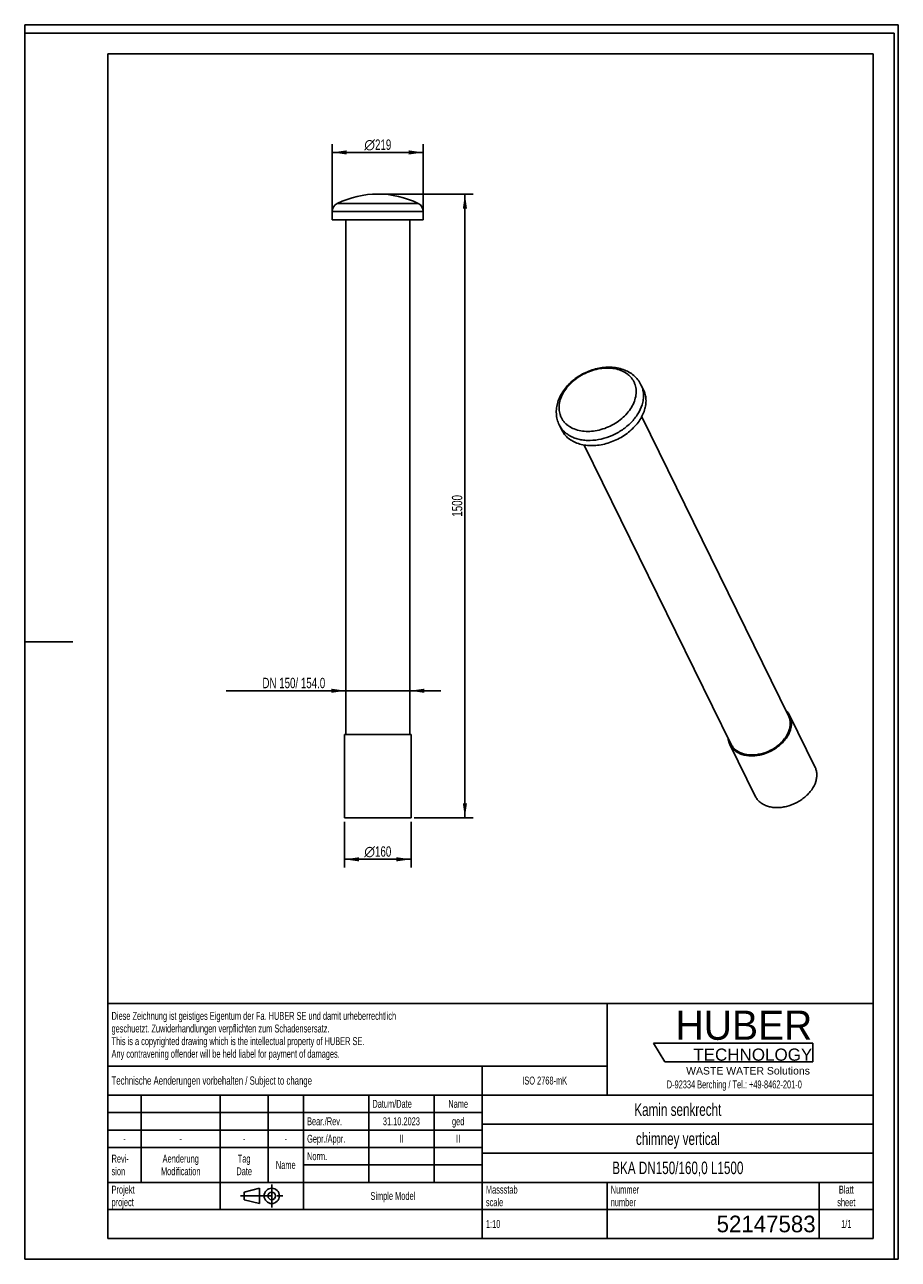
# Model space of a CAD drawing. Header units: millimetres. Extents: x 0 to 2100, y 0 to 2970.
import ezdxf

# ---------------------------------------------------------------- set-up
doc = ezdxf.new("R2010")
doc.units = ezdxf.units.MM
doc.header["$LTSCALE"] = 193.6
doc.linetypes.add('CENTER', pattern=[0.6, 0.375, -0.075, 0.075, -0.075])
doc.layers.get('0').update_dxf_attribs({"linetype": 'CONTINUOUS'})
for name, color, linetype in [('050_DIMENSIONING', 7, 'CONTINUOUS'), ('053_NOTES', 7, 'CONTINUOUS'), ('HUBER_Logo_BL0', 7, 'CONTINUOUS'), ('HUBER_Logo_BL1', 7, 'CONTINUOUS')]:
    doc.layers.add(name, color=color, linetype=linetype)
doc.styles.get("Standard").update_dxf_attribs({"font": 'txt', "width": 0.7})
doc.styles.add('TEXTSTYLE_2', font='txt')
doc.styles.add('TEXTSTYLE_3', font='arial.ttf')
doc.styles.add('TEXTSTYLE_4', font='gdt')
doc.styles.add('TEXTSTYLE_5', font='txt')
doc.dimstyles.new('DIMSTYLE_1', dxfattribs={"dimtxt": 25, "dimasz": 35, "dimexe": 2, "dimexo": 1, "dimtad": 1, "dimtxsty": 'Standard', "dimblk": '_FILLED', "dimblk1": '_FILLED', "dimblk2": '_FILLED', "dimcen": 0.09, "dimazin": 2, "dimtp": 0.5, "dimtm": 0.5, "dimtfac": 1, "dimtofl": 0, "dimtmove": 0, "dimatfit": 3, "dimldrblk": '_FILLED', "dimfxl": 1, "dimtolj": 1, "dimarcsym": 0})
doc.dimstyles.new('DIMSTYLE_2', dxfattribs={"dimtxt": 25, "dimasz": 35, "dimexe": 2, "dimexo": 1, "dimtad": 1, "dimtxsty": 'Standard', "dimblk": '_FILLED', "dimblk1": '_FILLED', "dimblk2": '_FILLED', "dimcen": 0.09, "dimazin": 2, "dimtp": 1.2, "dimtm": 1.2, "dimtfac": 1, "dimtofl": 0, "dimtmove": 0, "dimatfit": 3, "dimldrblk": '_FILLED', "dimfxl": 1, "dimtolj": 1, "dimarcsym": 0})

# ---------------------------------------------------------------- blocks, each defined once
blk = doc.blocks.new('HUBER_LOGO_BL0', base_point=(1705.8, 504.8))
at = {"layer": 'HUBER_Logo_BL0', "color": 2, "linetype": 'Continuous', "attachment_point": 3, "line_spacing_factor": 0.78}
for s, insert, char_height, width, style in [('HUBER\\P\\fArial;\\H29.25;TECHNOLOGY ', (1893.2, 598.3), 70.2, 387.672, 'TEXTSTYLE_2'), ('WASTE WATER Solutions', (1887.6, 462.6), 18, 297.033, 'TEXTSTYLE_3')]:
    blk.add_mtext(s, dxfattribs=dict(at, insert=insert, char_height=char_height, width=width, style=style))
at = {"layer": 'HUBER_Logo_BL0', "color": 2, "linetype": 'Continuous', "insert": (1705.8, 430.2), "char_height": 19, "width": 810.893, "attachment_point": 2, "line_spacing_factor": 0.96}
blk.add_mtext('D-92334 Berching / Tel.: +49-8462-201-0', dxfattribs=at)
blk = doc.blocks.new('_FILLED')
at = {"color": 0, "linetype": 'ByBlock'}
blk.add_solid([(0, 0), (-1, 0.143), (-1, -0.143)], dxfattribs=at)
blk = doc.blocks.new('*D1')
at = {"layer": '050_DIMENSIONING', "color": 2, "linetype": 'Continuous', "transparency": 16777216}
for p, q in [((768.7, 1052.2), (768.7, 942.2)), ((928.7, 1052.2), (928.7, 942.2)), ((768.7, 962.2), (848.7, 962.2)), ((928.7, 962.2), (848.7, 962.2))]:
    blk.add_line(p, q, dxfattribs=at)
at = {"layer": '050_DIMENSIONING', "color": 2, "linetype": 'Continuous', "transparency": 16777216, "xscale": 35, "yscale": 35, "zscale": 35, "rotation": 180}
blk.add_blockref('_FILLED', (768.7, 962.2), dxfattribs=at)
at = {"layer": '050_DIMENSIONING', "color": 2, "linetype": 'Continuous', "transparency": 16777216, "xscale": 35, "yscale": 35, "zscale": 35}
blk.add_blockref('_FILLED', (928.7, 962.2), dxfattribs=at)
at = {"layer": '050_DIMENSIONING', "color": 2, "linetype": 'Continuous', "transparency": 16777216, "insert": (848.7, 993.5), "char_height": 25, "width": 130.357, "attachment_point": 2, "line_spacing_factor": 0.9, "style": 'TEXTSTYLE_4'}
blk.add_mtext('{\\fgdt;n}\\ftxt;{\\W0.7;160}', dxfattribs=at)
blk = doc.blocks.new('*D2')
at = {"layer": '050_DIMENSIONING', "color": 2, "linetype": 'Continuous', "transparency": 16777216}
for p, q in [((771.7, 1367.7), (484.3, 1367.7)), ((484.3, 1367.7), (848.7, 1367.7)), ((1000.7, 1367.7), (848.7, 1367.7)), ((925.7, 1367.7), (1000.7, 1367.7))]:
    blk.add_line(p, q, dxfattribs=at)
at = {"layer": '050_DIMENSIONING', "color": 2, "linetype": 'Continuous', "transparency": 16777216, "xscale": 35, "yscale": 35, "zscale": 35}
blk.add_blockref('_FILLED', (771.7, 1367.7), dxfattribs=at)
at = {"layer": '050_DIMENSIONING', "color": 2, "linetype": 'Continuous', "transparency": 16777216, "xscale": 35, "yscale": 35, "zscale": 35, "rotation": 180}
blk.add_blockref('_FILLED', (925.7, 1367.7), dxfattribs=at)
at = {"layer": '050_DIMENSIONING', "color": 2, "linetype": 'Continuous', "transparency": 16777216, "insert": (722.4, 1398.9), "char_height": 25, "width": 357.143, "attachment_point": 3, "line_spacing_factor": 0.9}
blk.add_mtext('DN 150/ 154.0', dxfattribs=at)
blk = doc.blocks.new('*D3')
at = {"layer": '050_DIMENSIONING', "color": 2, "linetype": 'Continuous', "transparency": 16777216}
for p, q in [((858.7, 2562.7), (1078.2, 2562.7)), ((1058.2, 2562.7), (1058.2, 1812.5)), ((1058.2, 1062.2), (1058.2, 1812.5)), ((936.2, 1062.2), (1078.2, 1062.2))]:
    blk.add_line(p, q, dxfattribs=at)
at = {"layer": '050_DIMENSIONING', "color": 2, "linetype": 'Continuous', "transparency": 16777216, "xscale": 35, "yscale": 35, "zscale": 35}
for p, rotation in [((1058.2, 2562.7), 90), ((1058.2, 1062.2), 270)]:
    blk.add_blockref('_FILLED', p, dxfattribs=dict(at, rotation=rotation))
at = {"layer": '050_DIMENSIONING', "color": 2, "linetype": 'Continuous', "transparency": 16777216, "insert": (1026.9, 1812.5), "char_height": 25, "width": 107.143, "attachment_point": 2, "rotation": 90, "line_spacing_factor": 0.9}
blk.add_mtext('1500', dxfattribs=at)
blk = doc.blocks.new('*D4')
at = {"layer": '050_DIMENSIONING', "color": 2, "linetype": 'Continuous', "transparency": 16777216}
for p, q in [((739.2, 2510.2), (739.2, 2682.7)), ((958.2, 2510.2), (958.2, 2682.7)), ((739.2, 2662.7), (848.7, 2662.7)), ((958.2, 2662.7), (848.7, 2662.7))]:
    blk.add_line(p, q, dxfattribs=at)
at = {"layer": '050_DIMENSIONING', "color": 2, "linetype": 'Continuous', "transparency": 16777216, "xscale": 35, "yscale": 35, "zscale": 35, "rotation": 180}
blk.add_blockref('_FILLED', (739.2, 2662.7), dxfattribs=at)
at = {"layer": '050_DIMENSIONING', "color": 2, "linetype": 'Continuous', "transparency": 16777216, "xscale": 35, "yscale": 35, "zscale": 35}
blk.add_blockref('_FILLED', (958.2, 2662.7), dxfattribs=at)
at = {"layer": '050_DIMENSIONING', "color": 2, "linetype": 'Continuous', "transparency": 16777216, "insert": (848.7, 2693.9), "char_height": 25, "width": 130.357, "attachment_point": 2, "line_spacing_factor": 0.9, "style": 'TEXTSTYLE_4'}
blk.add_mtext('{\\fgdt;n}\\ftxt;{\\W0.7;219}', dxfattribs=at)
blk = doc.blocks.new('PROJEKTIONSMETHODE_1_BL2', base_point=(570, 152.5))
at = {"color": 2, "linetype": 'CENTER'}
for p, q in [((593.8, 180), (593.8, 125)), ((518.7, 152.5), (621.3, 152.5))]:
    blk.add_line(p, q, dxfattribs=at)
at = {"color": 2, "linetype": 'Continuous'}
for p, q in [((527.8, 161.7), (564.5, 170.8)), ((527.8, 143.3), (527.8, 161.7)), ((564.5, 134.2), (564.5, 170.8)), ((527.8, 143.3), (564.5, 134.2))]:
    blk.add_line(p, q, dxfattribs=at)
for radius in [18.3, 9.17]:
    blk.add_circle((593.8, 152.5), radius, dxfattribs=at)
blk = doc.blocks.new('*T8')
at = {"color": 3, "linetype": 'Continuous'}
for p, q in [((0, 0), (1840, 0)), ((0, 0), (0, -565)), ((1200, 0), (1200, -220)), ((1840, 0), (1840, -565)), ((0, -150), (1200, -150)), ((900, -150), (900, -565)), ((0, -220), (1840, -220)), ((80, -220), (80, -430)), ((270, -220), (270, -495)), ((385, -220), (385, -430)), ((470, -220), (470, -495)), ((627, -220), (627, -430)), ((784, -220), (784, -430)), ((0, -262), (900, -262)), ((900, -290), (1840, -290)), ((0, -304), (900, -304)), ((0, -346), (900, -346)), ((900, -360), (1840, -360)), ((470, -388), (900, -388)), ((0, -430), (1840, -430)), ((1200, -430), (1200, -565)), ((1710, -430), (1710, -565)), ((0, -495), (1840, -495)), ((0, -565), (1840, -565))]:
    blk.add_line(p, q, dxfattribs=at)
at = {"layer": '053_NOTES', "color": 2, "linetype": 'Continuous', "line_spacing_factor": 0.96}
for s, insert, char_height, width, attachment_point in [('Diese Zeichnung ist geistiges Eigentum der Fa. HUBER SE und damit urheberrechtlich \\Pgeschuetzt. Zuwiderhandlungen verpflichten zum Schadensersatz.\\PThis is a copyrighted drawing which is the intellectual property of HUBER SE.\\PAny contravening offender will be held liabel for payment of damages.', (8.75, -19.9), 19, 2214.8571, 1), ('Technische Aenderungen vorbehalten / Subject to change', (8.75, -175), 20, 1524.7619, 1), ('ISO 2768-mK', (1050, -175.5), 19, 332.9524, 2), ('Datum/Date', (635.75, -231.5), 19, 292.2381, 1), ('Name', (842, -231.5), 19, 126.6667, 2), ('Kamin senkrecht', (1370, -240), 30, 647.1429, 2), ('Bear./Rev.', (478.75, -273.5), 19, 272.3333, 1), ('31.10.2023', (705.5, -273.5), 19, 267.8095, 2), ('ged', (842, -273.5), 19, 88.6667, 2), ('-', (40, -315.5), 19, 34.381, 2), ('-', (175, -315.5), 19, 34.381, 2), ('-', (327.5, -315.5), 19, 34.381, 2), ('-', (427.5, -315.5), 19, 34.381, 2), ('Gepr./Appr.', (478.75, -315.5), 19, 299.4762, 1), ('II', (705.5, -315.5), 19, 56.0952, 2), ('II', (842, -315.5), 19, 56.0952, 2), ('chimney vertical', (1370, -310), 30, 651.4286, 2), ('Revi-\\Psion', (8.75, -363.3), 19, 138.4286, 1), ('Aenderung\\PModification', (175, -363.3), 19, 303.0952, 2), ('Tag\\PDate', (327.5, -363.3), 19, 117.619, 2), ('Name', (427.5, -378.5), 19, 126.6667, 2), ('Norm. ', (478.75, -357.5), 19, 175.5238, 1), ('BKA DN150/160,0 L1500', (1370, -380), 30, 942.8571, 2), ('Projekt\\Pproject', (8.75, -437.8), 19, 183.6667, 1), ('Massstab\\Pscale', (908.75, -437.8), 19, 224.381, 1), ('Nummer\\Pnumber', (1208.75, -437.8), 19, 186.381, 1), ('Blatt\\Psheet', (1775, -437.8), 19, 137.5238, 2), ('Simple Model', (685, -453), 19, 328.4286, 2), ('1:10', (908.75, -520.5), 19, 94.0952, 1), ('1/1', (1775, -520.5), 19, 79.619, 2)]:
    blk.add_mtext(s, dxfattribs=dict(at, insert=insert, char_height=char_height, width=width, attachment_point=attachment_point))
at = {"layer": '053_NOTES', "color": 2, "linetype": 'Continuous', "insert": (1701.25, -510), "char_height": 40, "width": 553.3333, "attachment_point": 3, "line_spacing_factor": 0.96, "style": 'TEXTSTYLE_5'}
blk.add_mtext('52147583', dxfattribs=at)
blk = doc.blocks.new('HUBER_LOGO_BL1', base_point=(1703, 497.8))
at = {"layer": 'HUBER_Logo_BL1', "color": 5, "linetype": 'Continuous'}
for p, q in [((1894.2, 520.3), (1511.7, 520.3)), ((1511.7, 520.3), (1538.7, 475.3)), ((1894.2, 520.3), (1894.2, 475.3)), ((1538.7, 475.3), (1894.2, 475.3))]:
    blk.add_line(p, q, dxfattribs=at)

msp = doc.modelspace()

# ---------------------------------------------------------------- linework, layer by layer
at = {"color": 7, "linetype": 'Continuous'}
for p, q in [((0, 2950), (0, 2970)), ((0, 2970), (2100, 2970)), ((2100, 0), (2100, 2970)), ((739.185, 2500.25), (739.185, 2520.25)), ((958.185, 2500.25), (739.185, 2500.25)), ((771.685, 2500.25), (771.685, 1262.25)), ((925.685, 2500.25), (925.685, 1262.25)), ((958.185, 2500.25), (958.185, 2520.25)), ((1481.496, 2103.867), (1487.597, 2091.435)), ((1483.148, 2026.729), (1836.062, 1307.564)), ((1284.893, 2007.388), (1290.994, 1994.956)), ((1344.904, 1958.87), (1697.812, 1239.72)), ((1838.756, 1308.886), (1899.764, 1184.564)), ((928.685, 1262.25), (768.685, 1262.25)), ((768.685, 1062.25), (768.685, 1262.25)), ((928.685, 1062.25), (928.685, 1262.25)), ((1826.239, 1251.735), (1826.428, 1251.348)), ((1695.119, 1238.399), (1756.127, 1114.077)), ((928.685, 1062.25), (768.685, 1062.25)), ((2090, 0), (2100, 0))]:
    msp.add_line(p, q, dxfattribs=at)
at = {"color": 3, "linetype": 'Continuous'}
for p, q in [((0, 2950), (0, 0)), ((2090, 2950), (0, 2950)), ((2090, 2950), (2090, 0)), ((0, 1485), (116, 1485)), ((2090, 0), (0, 0))]:
    msp.add_line(p, q, dxfattribs=at)
at = {"color": 5, "linetype": 'Continuous'}
for p, q in [((200, 2900), (200, 50)), ((200, 2900), (2040, 2900)), ((2040, 2900), (2040, 50)), ((200, 50), (2040, 50))]:
    msp.add_line(p, q, dxfattribs=at)
at = {"color": 9, "linetype": 'Continuous'}
for p, q in [((946.007, 2539.88), (751.363, 2539.88)), ((958.185, 2520.25), (739.185, 2520.25)), ((1840.622, 1273.642), (1838.319, 1273.642))]:
    msp.add_line(p, q, dxfattribs=at)
at = {"color": 7, "linetype": 'Continuous'}
for centre, radius, start, end in [((848.685, 2343.581), 219.1, 63.628417, 116.371583), ((761.095, 2520.25), 21.91, 116.371583, 180), ((936.275, 2520.25), 21.91, 0, 63.628417), ((1800.059, 1289.883), 40.611, 26.155103, 35.003472), ((1733.722, 1257.339), 40.5, 197.13125, 206.13427)]:
    msp.add_arc(centre, radius, start, end, dxfattribs=at)
for points, knots in [([(1281.585, 2062.096), (1283.073, 2066.91), (1286.929, 2076.433), (1294.924, 2089.832), (1304.977, 2102.312), (1320.87, 2117.494), (1339.69, 2129.768), (1360.248, 2138.547), (1376.262, 2143.243), (1392.466, 2145.905), (1408.519, 2146.444), (1424.083, 2144.795), (1438.818, 2140.92), (1452.369, 2134.81), (1464.349, 2126.511), (1474.338, 2116.178), (1479.419, 2108.099), (1481.496, 2103.867)], [0, 0, 0, 0, 0.06026418, 0.12227524, 0.1860362, 0.25134123, 0.38465057, 0.45176986, 0.51831944, 0.58376366, 0.64769605, 0.70989021, 0.77032756, 0.82919019, 0.8868132, 0.94360921, 1, 1, 1, 1]), ([(1490.151, 2043.195), (1491.438, 2047.357), (1493.321, 2055.713), (1493.888, 2068.305), (1492.098, 2080.368), (1489.332, 2087.899), (1487.597, 2091.435)], [0, 0, 0, 0, 0.26442493, 0.51708374, 0.76091569, 1, 1, 1, 1]), ([(1284.893, 2007.388), (1282.869, 2011.512), (1280.458, 2018.046), (1278.6, 2027.091), (1277.628, 2036.372), (1278.103, 2048.228), (1280.173, 2057.525), (1281.585, 2062.096)], [0, 0, 0, 0, 0.245679, 0.36919167, 0.49333098, 0.74409894, 1, 1, 1, 1]), ([(1490.151, 2043.195), (1488.71, 2038.532), (1484.91, 2029.208), (1476.97, 2015.971), (1466.844, 2003.427), (1450.625, 1987.9), (1431.351, 1975.204), (1410.255, 1965.959), (1393.839, 1960.919), (1377.307, 1957.932), (1361.061, 1957.072), (1345.502, 1958.368), (1331.012, 1961.798), (1317.953, 1967.293), (1306.66, 1974.741), (1297.445, 1983.966), (1292.842, 1991.19), (1290.993, 1994.956)], [0, 0, 0, 0, 0.05898082, 0.12103579, 0.18592814, 0.25318293, 0.3918131, 0.46181824, 0.53108574, 0.59882328, 0.66434352, 0.72712256, 0.78686004, 0.84353766, 0.89746626, 0.94930146, 1, 1, 1, 1]), ([(1829.183, 1321.604), (1831.162, 1319.787), (1834.779, 1315.827), (1837.591, 1311.258), (1838.756, 1308.886)], [0, 0, 0, 0, 0.50417463, 1, 1, 1, 1]), ([(1836.062, 1307.564), (1837.283, 1305.078), (1839.227, 1299.782), (1840.486, 1291.3), (1840.088, 1282.445), (1838.763, 1276.569), (1837.859, 1273.642)], [0, 0, 0, 0, 0.23908433, 0.48291624, 0.73557493, 1, 1, 1, 1]), ([(1836.511, 1307.784), (1837.739, 1305.282), (1839.697, 1299.952), (1840.964, 1291.414), (1840.563, 1282.502), (1839.23, 1276.588), (1838.319, 1273.642)], [0, 0, 0, 0, 0.23908432, 0.48291625, 0.73557495, 1, 1, 1, 1]), ([(1838.756, 1308.886), (1840.023, 1306.302), (1842.044, 1300.8), (1843.352, 1291.988), (1842.938, 1282.787), (1841.562, 1276.683), (1840.622, 1273.642)], [0, 0, 0, 0, 0.23908433, 0.48291624, 0.73557493, 1, 1, 1, 1]), ([(1695.119, 1238.399), (1693.954, 1240.772), (1692.06, 1245.795), (1691.141, 1251.081), (1690.915, 1253.76)], [0, 0, 0, 0, 0.49582139, 1, 1, 1, 1]), ([(1840.622, 1273.642), (1838.468, 1266.672), (1833.214, 1256.497), (1823.597, 1244.593), (1814.789, 1236.158), (1804.793, 1228.668), (1790.25, 1220.2), (1774.412, 1214.282), (1758.18, 1211.349), (1746.309, 1210.721), (1734.942, 1211.668), (1724.356, 1214.173), (1714.815, 1218.188), (1706.564, 1223.63), (1699.832, 1230.369), (1696.469, 1235.647), (1695.119, 1238.399)], [0, 0, 0, 0, 0.12072099, 0.18563641, 0.2529151, 0.32190392, 0.3918306, 0.5309188, 0.59868043, 0.664224, 0.72702539, 0.78678415, 0.84348196, 0.89742977, 0.94928343, 1, 1, 1, 1]), ([(1838.319, 1273.642), (1836.232, 1266.889), (1831.143, 1257.033), (1821.826, 1245.501), (1813.294, 1237.329), (1803.61, 1230.073), (1789.521, 1221.87), (1774.18, 1216.137), (1758.45, 1213.296), (1743.487, 1212.501), (1729.068, 1214.608), (1716.445, 1219.921), (1708.451, 1225.193), (1701.929, 1231.722), (1698.671, 1236.835), (1697.363, 1239.5)], [0, 0, 0, 0, 0.12076265, 0.18570047, 0.25300239, 0.32201502, 0.39196582, 0.53110202, 0.59888703, 0.66445319, 0.78671062, 0.84342798, 0.89739439, 0.94926593, 1, 1, 1, 1]), ([(1837.859, 1273.642), (1835.785, 1266.933), (1830.728, 1257.14), (1821.472, 1245.682), (1812.995, 1237.564), (1803.373, 1230.354), (1789.375, 1222.204), (1774.134, 1216.508), (1758.504, 1213.686), (1743.639, 1212.896), (1729.313, 1214.989), (1716.771, 1220.267), (1708.828, 1225.505), (1702.349, 1231.992), (1699.111, 1237.072), (1697.812, 1239.72)], [0, 0, 0, 0, 0.12076263, 0.18570043, 0.25300233, 0.32201494, 0.39196573, 0.53110192, 0.59888693, 0.6644531, 0.78671057, 0.84342795, 0.89739438, 0.94926593, 1, 1, 1, 1]), ([(1899.764, 1184.564), (1901.032, 1181.98), (1903.052, 1176.478), (1904.36, 1167.666), (1903.946, 1158.465), (1902.57, 1152.361), (1901.63, 1149.32)], [0, 0, 0, 0, 0.23908433, 0.48291624, 0.73557493, 1, 1, 1, 1]), ([(1901.63, 1149.32), (1899.476, 1142.35), (1894.222, 1132.175), (1884.605, 1120.271), (1875.797, 1111.836), (1865.801, 1104.346), (1851.258, 1095.878), (1835.42, 1089.96), (1819.188, 1087.027), (1807.317, 1086.399), (1795.95, 1087.346), (1785.364, 1089.851), (1775.824, 1093.866), (1767.573, 1099.308), (1760.84, 1106.047), (1757.477, 1111.325), (1756.127, 1114.077)], [0, 0, 0, 0, 0.12072099, 0.18563641, 0.2529151, 0.32190392, 0.3918306, 0.5309188, 0.59868043, 0.664224, 0.72702539, 0.78678415, 0.84348196, 0.89742977, 0.94928343, 1, 1, 1, 1])]:
    msp.add_open_spline(points, degree=3, knots=knots, dxfattribs=at)
at = {"color": 9, "linetype": 'Continuous'}
for points, knots in [([(1466.846, 2067.83), (1468.337, 2072.654), (1469.821, 2080.06), (1469.978, 2089.909), (1469.197, 2096.991), (1467.523, 2103.793), (1464.97, 2110.25), (1461.565, 2116.294), (1457.342, 2121.866), (1452.344, 2126.91), (1444.613, 2132.948), (1433.158, 2138.905), (1417.549, 2143.169), (1400.46, 2144.551), (1382.529, 2143.023), (1364.416, 2138.656), (1346.794, 2131.617), (1330.321, 2122.172), (1315.61, 2110.672), (1303.213, 2097.538), (1293.601, 2083.257), (1289.157, 2072.976), (1287.567, 2067.83)], [0, 0, 0, 0, 0.05725015, 0.08468097, 0.11146898, 0.13779837, 0.163881, 0.18994429, 0.2162169, 0.24291422, 0.2702258, 0.32717699, 0.38791916, 0.45254008, 0.52057071, 0.59112328, 0.66303396, 0.73500031, 0.80571436, 0.87399546, 0.93892722, 1, 1, 1, 1]), ([(1484.051, 2055.628), (1485.337, 2059.79), (1487.221, 2068.145), (1487.787, 2080.738), (1485.997, 2092.8), (1483.231, 2100.331), (1481.496, 2103.867)], [0, 0, 0, 0, 0.26442495, 0.51708375, 0.76091567, 1, 1, 1, 1]), ([(1466.846, 2067.83), (1465.256, 2062.683), (1460.812, 2052.403), (1451.2, 2038.122), (1438.803, 2024.987), (1424.092, 2013.487), (1407.618, 2004.042), (1389.997, 1997.004), (1371.884, 1992.637), (1353.953, 1991.108), (1336.864, 1992.491), (1321.255, 1996.754), (1309.799, 2002.712), (1302.069, 2008.75), (1297.071, 2013.793), (1292.848, 2019.365), (1289.443, 2025.41), (1286.89, 2031.866), (1285.216, 2038.669), (1284.435, 2045.751), (1284.592, 2055.6), (1286.076, 2063.006), (1287.567, 2067.83)], [0, 0, 0, 0, 0.06107278, 0.12600454, 0.19428564, 0.26499969, 0.33696604, 0.40887672, 0.47942929, 0.54745992, 0.61208084, 0.67282301, 0.7297742, 0.75708578, 0.7837831, 0.81005571, 0.836119, 0.86220163, 0.88853102, 0.91531903, 0.94274985, 1, 1, 1, 1]), ([(1484.051, 2055.628), (1481.682, 2047.963), (1476.346, 2036.703), (1466.719, 2023.042), (1454.922, 2009.651), (1437.188, 1994.89), (1412.748, 1981.31), (1386.414, 1972.477), (1363.9, 1969.504), (1346.518, 1970.058), (1334.263, 1971.88), (1322.805, 1975.089), (1315.673, 1978.187), (1312.322, 1979.956)], [0, 0, 0, 0, 0.11526073, 0.17652588, 0.23986838, 0.37117095, 0.50573081, 0.63934991, 0.76799282, 0.82951062, 0.88873709, 0.9455547, 1, 1, 1, 1]), ([(1312.322, 1979.956), (1309.3, 1981.552), (1303.559, 1985.105), (1295.949, 1991.577), (1289.612, 1999), (1286.296, 2004.529), (1284.893, 2007.388)], [0, 0, 0, 0, 0.26015371, 0.51188271, 0.75753555, 1, 1, 1, 1])]:
    msp.add_open_spline(points, degree=3, knots=knots, dxfattribs=at)

# ---------------------------------------------------------------- block references
msp.add_blockref('*T8', (200, 615))
at = {"color": 2, "linetype": 'Continuous'}
msp.add_blockref('PROJEKTIONSMETHODE_1_BL2', (570, 152.5), dxfattribs=at)
at = {"layer": 'HUBER_Logo_BL0'}
msp.add_blockref('HUBER_LOGO_BL0', (1705.796, 504.774), dxfattribs=at)
at = {"layer": 'HUBER_Logo_BL1'}
msp.add_blockref('HUBER_LOGO_BL1', (1702.984, 497.753), dxfattribs=at)

# ---------------------------------------------------------------- dimensions: what is measured, and where the dimension line sits
at = {"layer": '050_DIMENSIONING', "color": 2, "linetype": 'Continuous'}
for base, p1, p2, text, picture, middle in [((739.185, 2662.681), (958.185, 2509.25), (739.185, 2509.25), '%%c<>', '*D4', (848.685, 2662.681)), ((771.685, 1367.696), (925.685, 1262.25), (771.685, 1262.25), 'DN 150/ <>.0', '*D2', (603.319, 1367.696)), ((768.685, 962.25), (928.685, 1053.25), (768.685, 1053.25), '%%c<>', '*D1', (848.685, 962.25))]:
    dim = msp.add_linear_dim(base=base, p1=p1, p2=p2, angle=180, text=text, dimstyle='DIMSTYLE_1', dxfattribs=at)
    dim.commit()
    dim.dimension.update_dxf_attribs({"geometry": picture, "text_midpoint": middle, "dimtype": 160})
dim = msp.add_linear_dim(base=(1058.185, 1062.25), p1=(857.685, 2562.681), p2=(935.185, 1062.25), angle=270, dimstyle='DIMSTYLE_2', dxfattribs=at)
dim.commit()
dim.dimension.update_dxf_attribs({"geometry": '*D3', "text_midpoint": (1058.185, 1808.894), "dimtype": 160})

doc.saveas('drawing.dxf')
